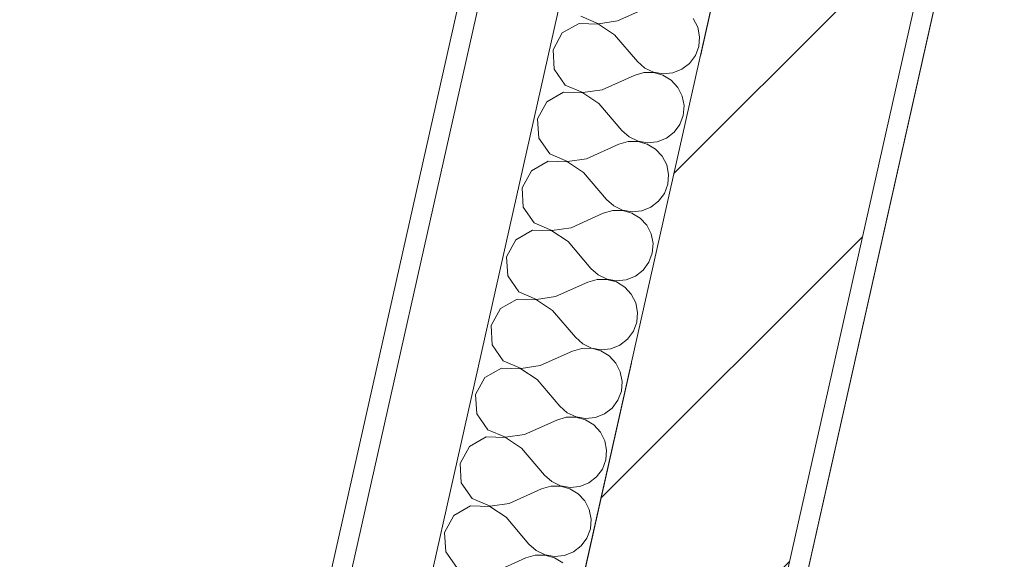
# Model space of a CAD drawing. Header units: millimetres. Extents: x -7145539 to -6664766, y 5874041 to 6141700.
# Tile 21 of 177: x -6941682 to -6940687, y 5893912 to 5894458. Entities that reach past the tile are written whole.
import ezdxf
from ezdxf.enums import TextEntityAlignment as Align

# ---------------------------------------------------------------- set-up
doc = ezdxf.new("R2010")
doc.units = ezdxf.units.MM
doc.header["$MEASUREMENT"] = 0
doc.linetypes.add('Штрихпунктирная', pattern=[670.277762, 352.777767, -176.388884, 0, -141.111112])
for name, color, linetype in [('S - квартира_помещение.АР', 7, 'Continuous'), ('АР-Стены_внешние_.АР', 7, 'Continuous'), ('АР-Чертеж-Оси_Осевые размеры.АР', 7, 'Continuous'), ('АР-Чертеж-Размеры.АР', 7, 'Continuous')]:
    doc.layers.add(name, color=color, linetype=linetype)
for name, color, linetype, lineweight in [('S - квартира_помещение.АР_Ном._пера__101', 252, 'Continuous', 0), ('АР-Стены_внешние_.АР_Ном._пера__1', 7, 'Continuous', 30), ('АР-Стены_внешние_.АР_Ном._пера__120', 7, 'Continuous', 15), ('АР-Чертеж-Оси_Осевые размеры.АР_Ном._пера__120', 7, 'Continuous', 0), ('АР-Чертеж-Размеры.АР_Ном._пера__1', 7, 'Continuous', 0), ('Паспорта Зон Archicad_Ном._пера__1', 7, 'Continuous', 0)]:
    doc.layers.add(name, color=color, linetype=linetype, lineweight=lineweight)
doc.styles.add('РЎР“Р•РќР•Р\xa0Р\x98Р\xa0_РЎРўР\x98Р›Р¬_1', font='txt')
doc.styles.add('РЎР“Р•РќР•Р\xa0Р\x98Р\xa0_РЎРўР\x98Р›Р¬_2', font='GOTHIC.TTF')
doc.styles.add('РЎР“Р•РќР•Р\xa0Р\x98Р\xa0_РЎРўР\x98Р›Р¬_6', font='GOST_Common.ttf')
doc.dimstyles.new('СГЕНЕРИР_СТИЛЬ__1', dxfattribs={"dimtxt": 150, "dimasz": 142.5, "dimexe": 0.18, "dimexo": 0.0625, "dimgap": 0, "dimtad": 1, "dimdec": 0, "dimzin": 0, "dimdsep": 46, "dimtxsty": 'РЎР“Р•РќР•Р\xa0Р\x98Р\xa0_РЎРўР\x98Р›Р¬_6', "dimblk": 'ARROWHEAD_6', "dimblk1": 'ARROWHEAD_6', "dimblk2": 'ARROWHEAD_6', "dimcen": 0.09, "dimse1": 1, "dimse2": 1, "dimclrd": 7, "dimclre": 7, "dimclrt": 7, "dimazin": 0, "dimtfac": 1, "dimtdec": 4, "dimtmove": 0, "dimatfit": 3, "dimfxl": 1, "dimtolj": 1, "dimtzin": 0, "dimarcsym": 0})
doc.dimstyles.new('СГЕНЕРИР_СТИЛЬ__10', dxfattribs={"dimtxt": 150, "dimasz": 142.5, "dimexe": 0.18, "dimexo": 10670.685182, "dimgap": 0, "dimtad": 1, "dimdec": 0, "dimzin": 0, "dimdsep": 46, "dimtxsty": 'РЎР“Р•РќР•Р\xa0Р\x98Р\xa0_РЎРўР\x98Р›Р¬_6', "dimblk": 'ARROWHEAD_6', "dimblk1": 'ARROWHEAD_6', "dimblk2": 'ARROWHEAD_6', "dimcen": 0.09, "dimclrd": 7, "dimclre": 7, "dimclrt": 7, "dimazin": 0, "dimtfac": 1, "dimtdec": 4, "dimtmove": 0, "dimatfit": 3, "dimfxl": 1, "dimtolj": 1, "dimtzin": 0, "dimarcsym": 0})
doc.dimstyles.new('СГЕНЕРИР_СТИЛЬ__11', dxfattribs={"dimtxt": 150, "dimasz": 142.5, "dimexe": 0.18, "dimexo": 10670.407976, "dimgap": 0, "dimtad": 1, "dimdec": 0, "dimzin": 0, "dimdsep": 46, "dimtxsty": 'РЎР“Р•РќР•Р\xa0Р\x98Р\xa0_РЎРўР\x98Р›Р¬_6', "dimblk": 'ARROWHEAD_6', "dimblk1": 'ARROWHEAD_6', "dimblk2": 'ARROWHEAD_6', "dimcen": 0.09, "dimclrd": 7, "dimclre": 7, "dimclrt": 7, "dimazin": 0, "dimtfac": 1, "dimtdec": 4, "dimtmove": 0, "dimatfit": 3, "dimfxl": 1, "dimtolj": 1, "dimtzin": 0, "dimarcsym": 0})

# ---------------------------------------------------------------- blocks, each defined once
blk = doc.blocks.new('Жилая комната №3_3_48_1', base_point=(-6939724.13, 5891678.41))
at = {"layer": 'S - квартира_помещение.АР_Ном._пера__101', "color": 252, "linetype": 'Continuous', "lineweight": 0, "flags": 128}
blk.add_lwpolyline([(-6937768.89, 5892718.21), (-6936804.66, 5897011.19), (-6940024.59, 5897734.4), (-6940988.82, 5893441.43)], close=True, dxfattribs=at)
at = {"layer": 'Паспорта Зон Archicad_Ном._пера__1', "color": 7, "lineweight": 0, "style": 'РЎР“Р•РќР•Р\xa0Р\x98Р\xa0_РЎРўР\x98Р›Р¬_1'}
blk.add_attdef('ROOM_NUMBER', text='', height=250, rotation=347.34108, dxfattribs=at).set_placement((-6938769.45, 5895734.17), align=Align.MIDDLE_CENTER)
blk = doc.blocks.new('*X1089', base_point=(-6321637.81, 6318947.94))
at = {"layer": 'АР-Стены_внешние_.АР_Ном._пера__1', "color": 7, "linetype": 'Continuous', "lineweight": 0}
for p, q in [((-6941077.86, 5894456.29), (-6941045.29, 5894470.94)), ((-6941116.75, 5894453.84), (-6941133.69, 5894444.15)), ((-6941097.24, 5894453.17), (-6941116.75, 5894453.84)), ((-6941115.09, 5894461.2), (-6941097.17, 5894453.45)), ((-6941080.99, 5894442.35), (-6941097.24, 5894453.17)), ((-6941097.17, 5894453.45), (-6941077.86, 5894456.29)), ((-6940996.89, 5894450.02), (-6941001.36, 5894458.81)), ((-6941133.69, 5894444.15), (-6941143.01, 5894427)), ((-6940994.98, 5894440.36), (-6940996.89, 5894450.02)), ((-6941080.99, 5894442.35), (-6941057.81, 5894415.18)), ((-6940995.8, 5894430.54), (-6940994.98, 5894440.36)), ((-6941143.01, 5894427), (-6941141.92, 5894407.51)), ((-6940999.26, 5894421.31), (-6940995.8, 5894430.54)), ((-6941057.81, 5894415.18), (-6941050.44, 5894408.64)), ((-6941012.91, 5894407.36), (-6941005.12, 5894413.39)), ((-6941005.12, 5894413.39), (-6940999.26, 5894421.31)), ((-6941141.92, 5894407.51), (-6941130.75, 5894391.5)), ((-6941051.48, 5894404.01), (-6941060.94, 5894401.24)), ((-6941041.63, 5894404.08), (-6941051.48, 5894404.01)), ((-6941050.44, 5894408.64), (-6941041.57, 5894404.36)), ((-6941032.13, 5894401.46), (-6941041.63, 5894404.08)), ((-6941041.57, 5894404.36), (-6941031.86, 5894402.67)), ((-6941031.86, 5894402.67), (-6941022.06, 5894403.7)), ((-6941022.06, 5894403.7), (-6941012.91, 5894407.36)), ((-6941093.52, 5894386.6), (-6941060.94, 5894401.24)), ((-6941023.71, 5894396.34), (-6941032.13, 5894401.46)), ((-6941017.01, 5894389.11), (-6941023.71, 5894396.34)), ((-6941132.4, 5894384.15), (-6941149.34, 5894374.46)), ((-6941112.89, 5894383.48), (-6941132.4, 5894384.15)), ((-6941130.75, 5894391.5), (-6941112.83, 5894383.76)), ((-6941096.65, 5894372.66), (-6941112.89, 5894383.48)), ((-6941112.83, 5894383.76), (-6941093.52, 5894386.6)), ((-6941012.54, 5894380.33), (-6941017.01, 5894389.11)), ((-6941149.34, 5894374.46), (-6941158.66, 5894357.3)), ((-6941010.64, 5894370.66), (-6941012.54, 5894380.33)), ((-6941096.65, 5894372.66), (-6941073.47, 5894345.49)), ((-6941011.45, 5894360.84), (-6941010.64, 5894370.66)), ((-6941158.66, 5894357.3), (-6941157.57, 5894337.82)), ((-6941014.92, 5894351.62), (-6941011.45, 5894360.84)), ((-6941073.47, 5894345.49), (-6941066.1, 5894338.95)), ((-6941028.57, 5894337.67), (-6941020.77, 5894343.69)), ((-6941020.77, 5894343.69), (-6941014.92, 5894351.62)), ((-6941157.57, 5894337.82), (-6941146.4, 5894321.81)), ((-6941067.14, 5894334.31), (-6941076.6, 5894331.55)), ((-6941057.28, 5894334.39), (-6941067.14, 5894334.31)), ((-6941066.1, 5894338.95), (-6941057.22, 5894334.67)), ((-6941047.79, 5894331.76), (-6941057.28, 5894334.39)), ((-6941057.22, 5894334.67), (-6941047.51, 5894332.98)), ((-6941047.51, 5894332.98), (-6941037.71, 5894334)), ((-6941037.71, 5894334), (-6941028.57, 5894337.67)), ((-6941109.17, 5894316.9), (-6941076.6, 5894331.55)), ((-6941039.37, 5894326.65), (-6941047.79, 5894331.76)), ((-6941032.67, 5894319.42), (-6941039.37, 5894326.65)), ((-6941148.05, 5894314.45), (-6941165, 5894304.76)), ((-6941128.54, 5894313.79), (-6941148.05, 5894314.45)), ((-6941146.4, 5894321.81), (-6941128.48, 5894314.07)), ((-6941112.3, 5894302.97), (-6941128.54, 5894313.79)), ((-6941128.48, 5894314.07), (-6941109.17, 5894316.9)), ((-6941028.19, 5894310.64), (-6941032.67, 5894319.42)), ((-6941165, 5894304.76), (-6941174.32, 5894287.61)), ((-6941026.29, 5894300.97), (-6941028.19, 5894310.64)), ((-6941112.3, 5894302.97), (-6941089.12, 5894275.8)), ((-6941027.1, 5894291.15), (-6941026.29, 5894300.97)), ((-6941174.32, 5894287.61), (-6941173.23, 5894268.12)), ((-6941030.57, 5894281.93), (-6941027.1, 5894291.15)), ((-6941089.12, 5894275.8), (-6941081.75, 5894269.26)), ((-6941044.22, 5894267.98), (-6941036.42, 5894274)), ((-6941036.42, 5894274), (-6941030.57, 5894281.93)), ((-6941173.23, 5894268.12), (-6941162.05, 5894252.12)), ((-6941082.79, 5894264.62), (-6941092.25, 5894261.86)), ((-6941072.94, 5894264.69), (-6941082.79, 5894264.62)), ((-6941081.75, 5894269.26), (-6941072.87, 5894264.98)), ((-6941063.44, 5894262.07), (-6941072.94, 5894264.69)), ((-6941072.87, 5894264.98), (-6941063.17, 5894263.28)), ((-6941063.17, 5894263.28), (-6941053.37, 5894264.31)), ((-6941053.37, 5894264.31), (-6941044.22, 5894267.98)), ((-6941124.82, 5894247.21), (-6941092.25, 5894261.86)), ((-6941055.02, 5894256.95), (-6941063.44, 5894262.07)), ((-6941048.32, 5894249.73), (-6941055.02, 5894256.95)), ((-6941163.71, 5894244.76), (-6941180.65, 5894235.07)), ((-6941144.2, 5894244.1), (-6941163.71, 5894244.76)), ((-6941162.05, 5894252.12), (-6941144.13, 5894244.38)), ((-6941127.95, 5894233.27), (-6941144.2, 5894244.1)), ((-6941144.13, 5894244.38), (-6941124.82, 5894247.21)), ((-6941043.85, 5894240.95), (-6941048.32, 5894249.73)), ((-6941180.65, 5894235.07), (-6941189.97, 5894217.92)), ((-6941041.94, 5894231.28), (-6941043.85, 5894240.95)), ((-6941127.95, 5894233.27), (-6941104.77, 5894206.1)), ((-6941042.76, 5894221.46), (-6941041.94, 5894231.28)), ((-6941189.97, 5894217.92), (-6941188.88, 5894198.43)), ((-6941046.22, 5894212.23), (-6941042.76, 5894221.46)), ((-6941104.77, 5894206.1), (-6941097.4, 5894199.56)), ((-6941059.87, 5894198.28), (-6941052.08, 5894204.31)), ((-6941052.08, 5894204.31), (-6941046.22, 5894212.23)), ((-6941188.88, 5894198.43), (-6941177.71, 5894182.43)), ((-6941098.44, 5894194.93), (-6941107.9, 5894192.17)), ((-6941088.59, 5894195), (-6941098.44, 5894194.93)), ((-6941097.4, 5894199.56), (-6941088.53, 5894195.28)), ((-6941079.09, 5894192.38), (-6941088.59, 5894195)), ((-6941088.53, 5894195.28), (-6941078.82, 5894193.59)), ((-6941078.82, 5894193.59), (-6941069.02, 5894194.62)), ((-6941069.02, 5894194.62), (-6941059.87, 5894198.28)), ((-6941140.48, 5894177.52), (-6941107.9, 5894192.17)), ((-6941070.67, 5894187.26), (-6941079.09, 5894192.38)), ((-6941063.97, 5894180.04), (-6941070.67, 5894187.26)), ((-6941179.36, 5894175.07), (-6941196.3, 5894165.38)), ((-6941159.85, 5894174.4), (-6941179.36, 5894175.07)), ((-6941177.71, 5894182.43), (-6941159.79, 5894174.68)), ((-6941143.61, 5894163.58), (-6941159.85, 5894174.4)), ((-6941159.79, 5894174.68), (-6941140.48, 5894177.52)), ((-6941059.5, 5894171.26), (-6941063.97, 5894180.04)), ((-6941196.3, 5894165.38), (-6941205.62, 5894148.23)), ((-6941057.6, 5894161.59), (-6941059.5, 5894171.26)), ((-6941143.61, 5894163.58), (-6941120.43, 5894136.41)), ((-6941058.41, 5894151.77), (-6941057.6, 5894161.59)), ((-6941205.62, 5894148.23), (-6941204.53, 5894128.74)), ((-6941061.88, 5894142.54), (-6941058.41, 5894151.77)), ((-6941120.43, 5894136.41), (-6941113.06, 5894129.87)), ((-6941075.53, 5894128.59), (-6941067.73, 5894134.62)), ((-6941067.73, 5894134.62), (-6941061.88, 5894142.54)), ((-6941204.53, 5894128.74), (-6941193.36, 5894112.73)), ((-6941114.1, 5894125.24), (-6941123.56, 5894122.47)), ((-6941104.24, 5894125.31), (-6941114.1, 5894125.24)), ((-6941113.06, 5894129.87), (-6941104.18, 5894125.59)), ((-6941094.75, 5894122.69), (-6941104.24, 5894125.31)), ((-6941104.18, 5894125.59), (-6941094.47, 5894123.9)), ((-6941094.47, 5894123.9), (-6941084.67, 5894124.93)), ((-6941084.67, 5894124.93), (-6941075.53, 5894128.59)), ((-6941156.13, 5894107.83), (-6941123.56, 5894122.47)), ((-6941086.33, 5894117.57), (-6941094.75, 5894122.69)), ((-6941079.63, 5894110.34), (-6941086.33, 5894117.57)), ((-6941195.01, 5894105.38), (-6941211.96, 5894095.69)), ((-6941175.5, 5894104.71), (-6941195.01, 5894105.38)), ((-6941193.36, 5894112.73), (-6941175.44, 5894104.99)), ((-6941159.26, 5894093.89), (-6941175.5, 5894104.71)), ((-6941175.44, 5894104.99), (-6941156.13, 5894107.83)), ((-6941075.15, 5894101.56), (-6941079.63, 5894110.34)), ((-6941211.96, 5894095.69), (-6941221.28, 5894078.54)), ((-6941073.25, 5894091.89), (-6941075.15, 5894101.56)), ((-6941159.26, 5894093.89), (-6941136.08, 5894066.72)), ((-6941074.06, 5894082.07), (-6941073.25, 5894091.89)), ((-6941221.28, 5894078.54), (-6941220.19, 5894059.05)), ((-6941077.53, 5894072.85), (-6941074.06, 5894082.07)), ((-6941136.08, 5894066.72), (-6941128.71, 5894060.18)), ((-6941091.18, 5894058.9), (-6941083.38, 5894064.92)), ((-6941083.38, 5894064.92), (-6941077.53, 5894072.85)), ((-6941220.19, 5894059.05), (-6941209.01, 5894043.04)), ((-6941129.75, 5894055.54), (-6941139.21, 5894052.78)), ((-6941119.9, 5894055.62), (-6941129.75, 5894055.54)), ((-6941128.71, 5894060.18), (-6941119.83, 5894055.9)), ((-6941110.4, 5894052.99), (-6941119.9, 5894055.62)), ((-6941119.83, 5894055.9), (-6941110.13, 5894054.21)), ((-6941110.13, 5894054.21), (-6941100.33, 5894055.23)), ((-6941100.33, 5894055.23), (-6941091.18, 5894058.9)), ((-6941171.78, 5894038.14), (-6941139.21, 5894052.78)), ((-6941101.98, 5894047.88), (-6941110.4, 5894052.99)), ((-6941095.28, 5894040.65), (-6941101.98, 5894047.88)), ((-6941210.67, 5894035.68), (-6941227.61, 5894025.99)), ((-6941191.16, 5894035.02), (-6941210.67, 5894035.68)), ((-6941209.01, 5894043.04), (-6941191.09, 5894035.3)), ((-6941191.09, 5894035.3), (-6941171.78, 5894038.14)), ((-6941090.81, 5894031.87), (-6941095.28, 5894040.65)), ((-6941227.61, 5894025.99), (-6941236.93, 5894008.84)), ((-6941174.91, 5894024.2), (-6941191.16, 5894035.02)), ((-6941088.9, 5894022.2), (-6941090.81, 5894031.87)), ((-6941174.91, 5894024.2), (-6941151.73, 5893997.03)), ((-6941089.72, 5894012.38), (-6941088.9, 5894022.2)), ((-6941236.93, 5894008.84), (-6941235.84, 5893989.35)), ((-6941093.18, 5894003.16), (-6941089.72, 5894012.38)), ((-6941151.73, 5893997.03), (-6941144.36, 5893990.49)), ((-6941099.04, 5893995.23), (-6941093.18, 5894003.16)), ((-6941235.84, 5893989.35), (-6941224.67, 5893973.35)), ((-6941145.4, 5893985.85), (-6941154.86, 5893983.09)), ((-6941135.55, 5893985.92), (-6941145.4, 5893985.85)), ((-6941144.36, 5893990.49), (-6941135.49, 5893986.21)), ((-6941126.05, 5893983.3), (-6941135.55, 5893985.92)), ((-6941135.49, 5893986.21), (-6941125.78, 5893984.52)), ((-6941125.78, 5893984.52), (-6941115.98, 5893985.54)), ((-6941115.98, 5893985.54), (-6941106.83, 5893989.21)), ((-6941106.83, 5893989.21), (-6941099.04, 5893995.23)), ((-6941187.44, 5893968.44), (-6941154.86, 5893983.09)), ((-6941117.63, 5893978.18), (-6941126.05, 5893983.3)), ((-6941110.93, 5893970.96), (-6941117.63, 5893978.18)), ((-6941226.32, 5893965.99), (-6941243.26, 5893956.3)), ((-6941206.81, 5893965.33), (-6941226.32, 5893965.99)), ((-6941224.67, 5893973.35), (-6941206.75, 5893965.61)), ((-6941206.75, 5893965.61), (-6941187.44, 5893968.44)), ((-6941106.46, 5893962.18), (-6941110.93, 5893970.96)), ((-6941243.26, 5893956.3), (-6941252.58, 5893939.15)), ((-6941190.57, 5893954.5), (-6941206.81, 5893965.33)), ((-6941104.56, 5893952.51), (-6941106.46, 5893962.18)), ((-6941190.57, 5893954.5), (-6941167.39, 5893927.34)), ((-6941105.37, 5893942.69), (-6941104.56, 5893952.51)), ((-6941252.58, 5893939.15), (-6941251.49, 5893919.66)), ((-6941108.84, 5893933.47), (-6941105.37, 5893942.69)), ((-6941167.39, 5893927.34), (-6941160.02, 5893920.79)), ((-6941114.69, 5893925.54), (-6941108.84, 5893933.47)), ((-6941251.49, 5893919.66), (-6941240.32, 5893903.66)), ((-6941161.06, 5893916.16), (-6941170.52, 5893913.4)), ((-6941151.2, 5893916.23), (-6941161.06, 5893916.16)), ((-6941160.02, 5893920.79), (-6941151.14, 5893916.51)), ((-6941141.71, 5893913.61), (-6941151.2, 5893916.23)), ((-6941151.14, 5893916.51), (-6941141.43, 5893914.82)), ((-6941141.43, 5893914.82), (-6941131.63, 5893915.85)), ((-6941131.63, 5893915.85), (-6941122.49, 5893919.51)), ((-6941122.49, 5893919.51), (-6941114.69, 5893925.54)), ((-6941203.09, 5893898.75), (-6941170.52, 5893913.4)), ((-6941133.29, 5893908.49), (-6941141.71, 5893913.61))]:
    blk.add_line(p, q, dxfattribs=at)
blk = doc.blocks.new('Стена_343_1', base_point=(-6940986.34, 5894547.6))
at = {"layer": 'АР-Стены_внешние_.АР_Ном._пера__1', "color": 7, "linetype": 'Continuous', "lineweight": 0, "flags": 128}
for points in [[(-6941113.18, 5894576.09), (-6941398.03, 5893307.86)], [(-6941251.68, 5893274.99), (-6940966.83, 5894543.22)]]:
    blk.add_lwpolyline(points, dxfattribs=at)
at = {"layer": 'АР-Стены_внешние_.АР', "color": 7, "lineweight": 0}
blk.add_blockref('*X1089', (-6321637.81, 6318947.94), dxfattribs=at)
blk = doc.blocks.new('Стена_344_1', base_point=(-6941132.18, 5893350.64))
at = {"layer": 'АР-Стены_внешние_.АР', "linetype": 'Continuous', "lineweight": 0, "true_color": 0x000000}
h = blk.add_hatch(dxfattribs=at)
h.set_pattern_fill('БЛОКИ_БЕТОННЫЕ_ЭФФЕКТИВН_78', color=18, style=0, pattern_type=2)
h.set_pattern_definition([(45, (-6321637.81, 6318947.94), (-127.279217, 127.279217), [])])
h.paths.add_polyline_path([(-6941012.7, 5893426.29), (-6940771.69, 5894499.39), (-6940966.83, 5894543.22), (-6941207.84, 5893470.12)])
h = blk.add_hatch(dxfattribs=at)
h.set_pattern_fill('ШТУКАТУРКА__ГИПС_01_0001', color=18, style=0, pattern_type=2)
h.set_pattern_definition([(45, (-6321637.81, 6319297.94), (-111.369318, 111.369318), [0, -105, 0, -157.5]), (110, (-6321287.81, 6319297.94), (148.001588, 53.868173), [0, -77, 0, -133])])
h.paths.add_polyline_path([(-6940988.8, 5893441.43), (-6940752.18, 5894495.01), (-6940771.69, 5894499.39), (-6941008.32, 5893445.81)])
at = {"layer": 'АР-Стены_внешние_.АР_Ном._пера__1', "color": 7, "linetype": 'Continuous', "lineweight": 15}
blk.add_line((-6941012.7, 5893426.29), (-6940771.69, 5894499.39), dxfattribs=at)
at = {"layer": 'АР-Стены_внешние_.АР_Ном._пера__1', "color": 7, "linetype": 'Continuous', "lineweight": 15, "flags": 128}
blk.add_lwpolyline([(-6940966.83, 5894543.22), (-6941251.67, 5893274.98)], dxfattribs=at)
at = {"layer": 'АР-Стены_внешние_.АР_Ном._пера__1', "color": 7, "linetype": 'Continuous', "lineweight": 0, "flags": 128}
blk.add_lwpolyline([(-6940988.8, 5893441.43), (-6940752.18, 5894495.01)], dxfattribs=at)
blk = doc.blocks.new('Стандартный Маркер Сетки[164]_1', base_point=(-6937759.61, 5908822.15))
at = {"layer": 'АР-Чертеж-Оси_Осевые размеры.АР_Ном._пера__120', "color": 7, "linetype": 'Штрихпунктирная', "lineweight": 0}
blk.add_line((-6937978.74, 5907846.46), (-6942541.25, 5887532.06), dxfattribs=at)
at = {"layer": 'АР-Чертеж-Оси_Осевые размеры.АР_Ном._пера__120', "color": 7, "lineweight": 0, "style": 'РЎР“Р•РќР•Р\xa0Р\x98Р\xa0_РЎРўР\x98Р›Р¬_2'}
blk.add_attdef('AC_MarkerText_1', text='', height=350, rotation=347.34172, dxfattribs=at).set_placement((-6942800.02, 5886249.59), align=Align.TOP_CENTER)
blk = doc.blocks.new('Стандартный Маркер Сетки[179]_1', base_point=(-6937759.61, 5908822.15))
at = {"layer": 'АР-Чертеж-Оси_Осевые размеры.АР_Ном._пера__120', "color": 7, "linetype": 'Штрихпунктирная', "lineweight": 0}
blk.add_line((-6937978.74, 5907846.46), (-6942541.25, 5887532.06), dxfattribs=at)
at = {"layer": 'АР-Чертеж-Оси_Осевые размеры.АР_Ном._пера__120', "color": 7, "lineweight": 0, "style": 'РЎР“Р•РќР•Р\xa0Р\x98Р\xa0_РЎРўР\x98Р›Р¬_2'}
blk.add_attdef('AC_MarkerText_1', text='', height=350, rotation=347.34172, dxfattribs=at).set_placement((-6942800.02, 5886249.59), align=Align.TOP_CENTER)
blk = doc.blocks.new('Стандартный Маркер Сетки[180]_1', base_point=(-6937759.61, 5908822.15))
at = {"layer": 'АР-Чертеж-Оси_Осевые размеры.АР_Ном._пера__120', "color": 7, "linetype": 'Штрихпунктирная', "lineweight": 0}
blk.add_line((-6937978.74, 5907846.46), (-6942541.25, 5887532.06), dxfattribs=at)
at = {"layer": 'АР-Чертеж-Оси_Осевые размеры.АР_Ном._пера__120', "color": 7, "lineweight": 0, "style": 'РЎР“Р•РќР•Р\xa0Р\x98Р\xa0_РЎРўР\x98Р›Р¬_2'}
blk.add_attdef('AC_MarkerText_1', text='', height=350, rotation=347.34172, dxfattribs=at).set_placement((-6942800.02, 5886249.59), align=Align.TOP_CENTER)
blk = doc.blocks.new('Стандартный Маркер Сетки[181]_1', base_point=(-6937759.61, 5908822.15))
at = {"layer": 'АР-Чертеж-Оси_Осевые размеры.АР_Ном._пера__120', "color": 7, "linetype": 'Штрихпунктирная', "lineweight": 0}
blk.add_line((-6937978.74, 5907846.46), (-6942541.25, 5887532.06), dxfattribs=at)
at = {"layer": 'АР-Чертеж-Оси_Осевые размеры.АР_Ном._пера__120', "color": 7, "lineweight": 0, "style": 'РЎР“Р•РќР•Р\xa0Р\x98Р\xa0_РЎРўР\x98Р›Р¬_2'}
blk.add_attdef('AC_MarkerText_1', text='', height=350, rotation=347.34172, dxfattribs=at).set_placement((-6942800.02, 5886249.59), align=Align.TOP_CENTER)
blk = doc.blocks.new('Стандартный Маркер Сетки[184]_1', base_point=(-6937759.61, 5908822.15))
at = {"layer": 'АР-Чертеж-Оси_Осевые размеры.АР_Ном._пера__120', "color": 7, "linetype": 'Штрихпунктирная', "lineweight": 0}
blk.add_line((-6937978.74, 5907846.46), (-6942541.25, 5887532.06), dxfattribs=at)
at = {"layer": 'АР-Чертеж-Оси_Осевые размеры.АР_Ном._пера__120', "color": 7, "lineweight": 0, "style": 'РЎР“Р•РќР•Р\xa0Р\x98Р\xa0_РЎРўР\x98Р›Р¬_2'}
blk.add_attdef('AC_MarkerText_1', text='', height=350, rotation=347.34172, dxfattribs=at).set_placement((-6942800.02, 5886249.59), align=Align.TOP_CENTER)
blk = doc.blocks.new('Стандартный Маркер Сетки[192]_1', base_point=(-6937759.61, 5908822.15))
at = {"layer": 'АР-Чертеж-Оси_Осевые размеры.АР_Ном._пера__120', "color": 7, "linetype": 'Штрихпунктирная', "lineweight": 0}
blk.add_line((-6937978.74, 5907846.46), (-6942541.25, 5887532.06), dxfattribs=at)
at = {"layer": 'АР-Чертеж-Оси_Осевые размеры.АР_Ном._пера__120', "color": 7, "lineweight": 0, "style": 'РЎР“Р•РќР•Р\xa0Р\x98Р\xa0_РЎРўР\x98Р›Р¬_2'}
blk.add_attdef('AC_MarkerText_1', text='', height=350, rotation=347.34172, dxfattribs=at).set_placement((-6942800.02, 5886249.59), align=Align.TOP_CENTER)
blk = doc.blocks.new('Стандартный Маркер Сетки[193]_1', base_point=(-6937759.61, 5908822.15))
at = {"layer": 'АР-Чертеж-Оси_Осевые размеры.АР_Ном._пера__120', "color": 7, "linetype": 'Штрихпунктирная', "lineweight": 0}
blk.add_line((-6937978.74, 5907846.46), (-6942541.25, 5887532.06), dxfattribs=at)
at = {"layer": 'АР-Чертеж-Оси_Осевые размеры.АР_Ном._пера__120', "color": 7, "lineweight": 0, "style": 'РЎР“Р•РќР•Р\xa0Р\x98Р\xa0_РЎРўР\x98Р›Р¬_2'}
blk.add_attdef('AC_MarkerText_1', text='', height=350, rotation=347.34172, dxfattribs=at).set_placement((-6942800.02, 5886249.59), align=Align.TOP_CENTER)
blk = doc.blocks.new('Стандартный Маркер Сетки[194]_1', base_point=(-6937759.61, 5908822.15))
at = {"layer": 'АР-Чертеж-Оси_Осевые размеры.АР_Ном._пера__120', "color": 7, "linetype": 'Штрихпунктирная', "lineweight": 0}
blk.add_line((-6937978.74, 5907846.46), (-6942541.25, 5887532.06), dxfattribs=at)
at = {"layer": 'АР-Чертеж-Оси_Осевые размеры.АР_Ном._пера__120', "color": 7, "lineweight": 0, "style": 'РЎР“Р•РќР•Р\xa0Р\x98Р\xa0_РЎРўР\x98Р›Р¬_2'}
blk.add_attdef('AC_MarkerText_1', text='', height=350, rotation=347.34172, dxfattribs=at).set_placement((-6942800.02, 5886249.59), align=Align.TOP_CENTER)
blk = doc.blocks.new('*D1277', base_point=(-6321637.81, 6318947.94))
at = {"layer": 'АР-Чертеж-Размеры.АР_Ном._пера__1', "color": 7, "linetype": 'Continuous', "lineweight": 0, "transparency": 16777216}
for p, q in [((-6940703.33, 5894712.12), (-6940641.7, 5894986.54)), ((-6940582.9, 5894906.07), (-6940762.13, 5894792.59)), ((-6940782.28, 5894873.98), (-6940672.52, 5894849.33)), ((-6940672.52, 5894849.33), (-6937452.62, 5894126.16)), ((-6937483.44, 5893988.95), (-6937421.81, 5894263.36)), ((-6937542.24, 5894069.42), (-6937363.01, 5894182.9)), ((-6937452.62, 5894126.16), (-6937342.86, 5894101.51))]:
    blk.add_line(p, q, dxfattribs=at)
at = {"layer": 'АР-Чертеж-Размеры.АР_Ном._пера__1', "color": 7, "lineweight": 0, "transparency": 16777216, "insert": (-6939288.65, 5894569.27), "char_height": 150, "attachment_point": 7, "rotation": 347.34172, "style": 'РЎР“Р•РќР•Р\xa0Р\x98Р\xa0_РЎРўР\x98Р›Р¬_6'}
blk.add_mtext('\\A1;{\\pql;\\fGOST Common|b0|i0|c204|p0;\\W1.000000;3\xa0300}', dxfattribs=at)
blk = doc.blocks.new('ARROWHEAD_6')
at = {"color": 0, "linetype": 'Continuous', "lineweight": 0}
for p, q in [((-0.5, -0.5), (0.5, 0.5)), ((0, 0), (-1, 0))]:
    blk.add_line(p, q, dxfattribs=at)
blk = doc.blocks.new('*D1286', base_point=(-6321637.81, 6318947.94))
at = {"layer": 'АР-Чертеж-Размеры.АР_Ном._пера__1', "color": 7, "linetype": 'Continuous', "lineweight": 0, "transparency": 16777216}
for p, q in [((-6940940.48, 5897740.14), (-6941053.97, 5897919.36)), ((-6940997.23, 5897829.75), (-6941435.5, 5895878.36)), ((-6941378.76, 5895788.75), (-6941492.24, 5895967.97)), ((-6941572.7, 5895909.17), (-6940947.78, 5895768.82)), ((-6941435.5, 5895878.36), (-6942092.98, 5892950.94))]:
    blk.add_line(p, q, dxfattribs=at)
at = {"layer": 'АР-Чертеж-Размеры.АР_Ном._пера__1', "color": 7, "lineweight": 0, "transparency": 16777216, "insert": (-6941297.89, 5896627.97), "char_height": 150, "attachment_point": 7, "rotation": 77.34172, "style": 'РЎР“Р•РќР•Р\xa0Р\x98Р\xa0_РЎРўР\x98Р›Р¬_6'}
blk.add_mtext('\\A1;{\\pql;\\fGOST Common|b0|i0|c204|p0;\\W1.000000;2\xa0000}', dxfattribs=at)
blk = doc.blocks.new('*D1287', base_point=(-6321637.81, 6318947.94))
at = {"layer": 'АР-Чертеж-Размеры.АР_Ном._пера__1', "color": 7, "linetype": 'Continuous', "lineweight": 0, "transparency": 16777216}
for p, q in [((-6941378.76, 5895788.75), (-6941492.24, 5895967.97)), ((-6941435.5, 5895878.36), (-6942092.98, 5892950.94)), ((-6942149.72, 5893040.55), (-6942036.24, 5892861.32)), ((-6942230.19, 5892981.75), (-6941605.26, 5892841.4)), ((-6942092.98, 5892950.94), (-6942117.63, 5892841.17))]:
    blk.add_line(p, q, dxfattribs=at)
at = {"layer": 'АР-Чертеж-Размеры.АР_Ном._пера__1', "color": 7, "lineweight": 0, "transparency": 16777216, "insert": (-6941845.76, 5894188.57), "char_height": 150, "attachment_point": 7, "rotation": 77.34172, "style": 'РЎР“Р•РќР•Р\xa0Р\x98Р\xa0_РЎРўР\x98Р›Р¬_6'}
blk.add_mtext('\\A1;{\\pql;\\fGOST Common|b0|i0|c204|p0;\\W1.000000;3\xa0000}', dxfattribs=at)

msp = doc.modelspace()

# ---------------------------------------------------------------- linework, layer by layer
at = {"layer": 'S - квартира_помещение.АР', "color": 254, "linetype": 'Continuous', "lineweight": 0, "true_color": 0xffe1c4, "flags": 128}
msp.add_lwpolyline([(-6937768.89, 5892718.21), (-6936804.66, 5897011.19), (-6940024.59, 5897734.4), (-6940988.82, 5893441.43)], close=True, dxfattribs=at)
at = {"layer": 'АР-Стены_внешние_.АР_Ном._пера__120', "color": 7, "linetype": 'Continuous', "lineweight": 15}
for points in [[(-6916228.31, 5902971.95), (-6919760.25, 5903765.24), (-6919994.73, 5902721.31), (-6922951.55, 5903385.43), (-6922105.68, 5907151.45), (-6931032.53, 5909156.43), (-6931491.54, 5907112.78), (-6934526.41, 5907794.43), (-6934346.81, 5908594.07), (-6937888.47, 5909389.55), (-6941605.18, 5892841.93), (-6919612.69, 5887902.27)], [(-6940769.46, 5892674.72), (-6941581.28, 5892857.06), (-6941191.24, 5894593.62)]]:
    msp.add_lwpolyline(points, dxfattribs=at)

# ---------------------------------------------------------------- block references
at = {"layer": 'S - квартира_помещение.АР', "color": 7, "linetype": 'Continuous', "lineweight": 0}
msp.add_blockref('Жилая комната №3_3_48_1', (-6939724.13, 5891678.41), dxfattribs=at)
at = {"layer": 'АР-Стены_внешние_.АР', "color": 7, "lineweight": 0}
for name, p in [('Стена_343_1', (-6940986.34, 5894547.6)), ('Стена_344_1', (-6941132.18, 5893350.64))]:
    msp.add_blockref(name, p, dxfattribs=at)
at = {"layer": 'АР-Чертеж-Оси_Осевые размеры.АР', "color": 8, "linetype": 'Continuous', "lineweight": 15}
for name in ['Стандартный Маркер Сетки[164]_1', 'Стандартный Маркер Сетки[179]_1', 'Стандартный Маркер Сетки[180]_1', 'Стандартный Маркер Сетки[181]_1', 'Стандартный Маркер Сетки[184]_1', 'Стандартный Маркер Сетки[192]_1', 'Стандартный Маркер Сетки[193]_1', 'Стандартный Маркер Сетки[194]_1']:
    msp.add_blockref(name, (-6937759.61, 5908822.15), dxfattribs=at)

# ---------------------------------------------------------------- dimensions: what is measured, and where the dimension line sits
at = {"layer": 'АР-Чертеж-Размеры.АР', "color": 7, "linetype": 'Continuous', "lineweight": 0}
for base, p1, p2, angle, dimstyle, picture, middle, turn in [((-6937452.62, 5894126.16), (-6939255.4, 5901158.99), (-6937146.57, 5895488.87), 347.34172, 'СГЕНЕРИР_СТИЛЬ__1', '*D1277', (-6939021.16, 5894586.06), 347.34172), ((-6941435.5, 5895878.36), (-6939468.4, 5897486.38), (-6939906.67, 5895534.99), 257.34172, 'СГЕНЕРИР_СТИЛЬ__11', '*D1286', (-6941314.68, 5896895.47), 77.34172), ((-6942092.98, 5892950.94), (-6939906.67, 5895534.99), (-6940564.14, 5892607.57), 257.34172, 'СГЕНЕРИР_СТИЛЬ__10', '*D1287', (-6941862.55, 5894456.06), 77.34172)]:
    dim = msp.add_linear_dim(base=base, p1=p1, p2=p2, angle=angle, dimstyle=dimstyle, dxfattribs=at)
    dim.commit()
    dim.dimension.update_dxf_attribs({"geometry": picture, "text_midpoint": middle, "dimtype": 160, "text_rotation": turn})

doc.saveas('drawing.dxf')
